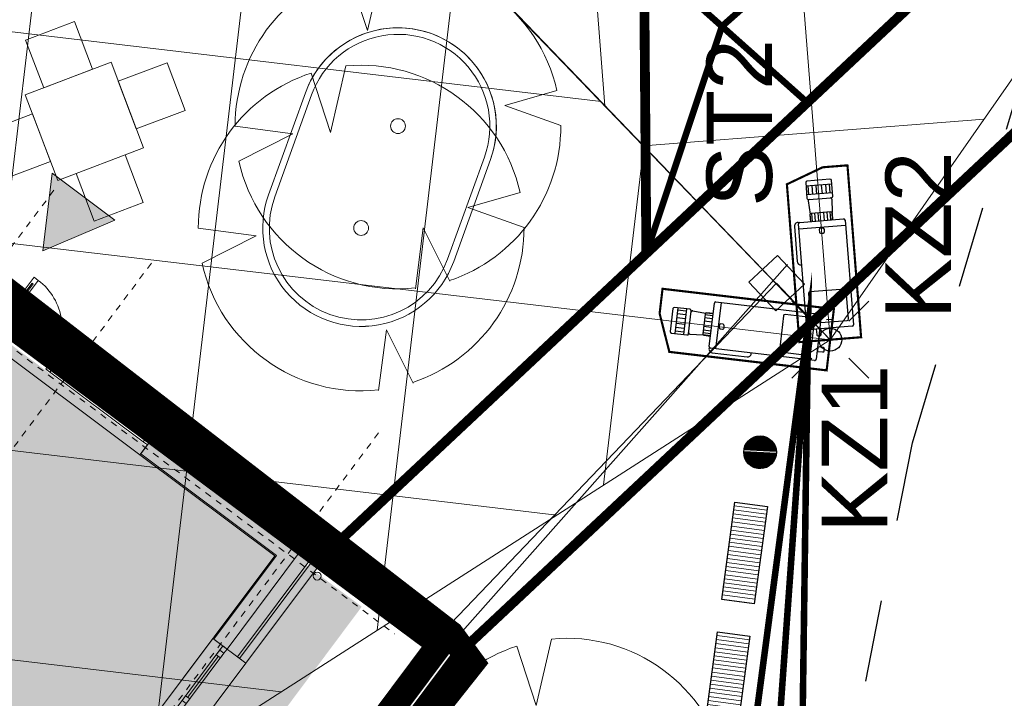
# Model space of a CAD drawing. Extents: x 5459245 to 5462690, y 5971016 to 5972523.
# Tile 22 of 198: x 5462439 to 5462454, y 5972187 to 5972197. Entities that reach past the tile are written whole.
import ezdxf

# ---------------------------------------------------------------- set-up
doc = ezdxf.new("R2010")
doc.units = 0
for name, pattern in [('8', [0.5, 0.25, -0.25]), ('Dot & Dashed', [33.513900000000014, 17.63890000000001, -8.819450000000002, 0, -7.055550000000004]), ('HIDDEN', [0.375, 0.25, -0.125])]:
    doc.linetypes.add(name, pattern=pattern)
doc.layers.get('0').update_dxf_attribs({"linetype": 'CONTINUOUS', "lineweight": 13})
doc.layers.add('! A3 - Wypełnienie zabruk', color=7, linetype='CONTINUOUS', lineweight=30, true_color=0xcca68a)
doc.layers.add('_EE', color=1, linetype='CONTINUOUS', lineweight=30, true_color=0xff0000)
for name, color, linetype, lineweight in [('# elektryka', 1, 'CONTINUOUS', 30), ('# teletechnika', 30, 'CONTINUOUS', 30), ('0Z_BUDYNKI', 7, 'CONTINUOUS', 9), ('A_BUDYNKI', 7, 'CONTINUOUS', 13), ('A_GRANICA OPRACOWANIA', 7, 'CONTINUOUS', 5), ('A_LINIE MDCP_NIEPRZEKRACZLNA LINIA ZABUDOWY', 1, 'CONTINUOUS', 0), ('A_LINIE PZT', 7, 'CONTINUOUS', 13), ('A_MAŁA ARCHITEKTURA', 195, 'CONTINUOUS', 9), ('A_SKARPY PROJEKTOWANE', 7, 'CONTINUOUS', 20), ('A_WYMIARY WEWNETRZNE', 3, 'CONTINUOUS', 18), ('A_ZIELEŃ ISTNIEJĄCA', 7, 'CONTINUOUS', 18)]:
    doc.layers.add(name, color=color, linetype=linetype, lineweight=lineweight)
doc.layers.add('ADT CCTV', color=102, linetype='CONTINUOUS')
doc.styles.add('ARIAL', font='arial.ttf')

# ---------------------------------------------------------------- blocks, each defined once
blk = doc.blocks.new('A$C21973645')
at = {"layer": 'A_ZIELEŃ ISTNIEJĄCA', "flags": 128}
for points in [[(-0.2899902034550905, 3.094739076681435), (-0.5839640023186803, 1.826208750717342), (-0.9535724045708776, 2.958412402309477)], [(3.033069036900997, 0.679703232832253), (2.038323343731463, 0.3958156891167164), (3.108275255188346, 0.01136707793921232)], [(-3.108296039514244, 0), (-2.004181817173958, -0.1493871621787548), (-3.035534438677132, -0.6686067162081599)], [(0.9913765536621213, -2.962827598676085), (0.4843953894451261, -1.944878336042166), (0.3337102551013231, -3.103555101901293)]]:
    blk.add_lwpolyline(points, dxfattribs=at)
at = {"layer": 'A_ZIELEŃ ISTNIEJĄCA'}
blk.add_circle((0, 0), 0.1414942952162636, dxfattribs=at)
for start, end in [(12.63115701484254, 95.35322656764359), (107.8654660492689, 180), (288.4617149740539, 0.2095318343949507), (192.4216251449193, 276.1383003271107)]:
    blk.add_arc((0, 0), 3.108296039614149, start, end, dxfattribs=at)
blk = doc.blocks.new('A$C4FEA3FF5')
at = {"layer": 'A_MAŁA ARCHITEKTURA'}
h = blk.add_hatch(dxfattribs=at)
h.set_pattern_fill('ANSI31', color=256, scale=0.4999999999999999, angle=44.99999997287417)
h.set_pattern_definition([(89.99999997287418, (-1.650000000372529, 0.2099999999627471), (-0.06249999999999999, 2.958968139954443e-11), [])])
h.paths.add_polyline_path([(0, 0), (0, -0.5000000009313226), (-1.5, -0.5), (-1.5, 0)])
at = {"layer": 'A_MAŁA ARCHITEKTURA', "lineweight": 30}
blk.add_lwpolyline([(0, 0), (0, -0.5), (-1.5, -0.5), (-1.5, 0), (0, 0)], dxfattribs=at)
blk = doc.blocks.new('A$C1FAB5D0D')
at = {"layer": 'A_MAŁA ARCHITEKTURA'}
h = blk.add_hatch(dxfattribs=at)
h.set_pattern_fill('ANSI31', color=256, scale=0.025, angle=135)
h.set_pattern_definition([(180, (-6540861.22053907, -5876223.381191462), (-2.168404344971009e-19, -0.003125), [])])
edge = h.paths.add_edge_path()
edge.add_arc((0, 0), 0.25, 0, 360)
at = {"layer": 'A_MAŁA ARCHITEKTURA', "lineweight": 30}
blk.add_circle((0, 0), 0.25, dxfattribs=at)
blk = doc.blocks.new('A$C1D973389')
at = {"layer": 'A_LINIE PZT', "lineweight": 30}
h = blk.add_hatch(color=256, dxfattribs=at)
h.dxf.hatch_style = 1
h.paths.add_polyline_path([(-0.4652692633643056, -0.9878141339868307), (0.730254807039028, -0.9878141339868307), (0.1324927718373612, 0.04754008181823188)])
at = {"layer": 'A_LINIE PZT', "lineweight": 0}
blk.add_lwpolyline([(-0.4652692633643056, -0.9878141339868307), (0.730254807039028, -0.9878141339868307), (0.1324927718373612, 0.04754008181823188), (-0.4652692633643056, -0.9878141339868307)], dxfattribs=at)
blk = doc.blocks.new('A$C710608f1')
at = {"layer": 'A_BUDYNKI', "lineweight": 9}
h = blk.add_hatch(color=256, dxfattribs=at)
h.paths.add_polyline_path([(3379, 619.9999999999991), (3404.000000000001, 619.9999999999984), (3404, 994.6678476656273), (3379, 994.6678476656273)])
h.paths.add_polyline_path([(3404, 319.9999999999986), (3379, 319.9999999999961), (3379, 60.99999999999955), (3219.183422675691, 60.99999999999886), (3219.183422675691, 35.99999999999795), (3404, 35.99999999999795)])
h.paths.add_polyline_path([(3039.608146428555, 1399.134287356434), (3043.268651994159, 1374.403725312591), (3379, 1424.096586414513), (3379, 1294.667847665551), (3404, 1294.66784766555), (3404, 1453.068506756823)])
h.paths.add_polyline_path([(2586.544281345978, 1332.073612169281), (2590.204786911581, 1307.343050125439), (2788.049269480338, 1336.627187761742), (2784.388763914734, 1361.357749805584)])
h.paths.add_polyline_path([(2479.411876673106, 1290.943933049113), (2475.751371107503, 1315.674495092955), (2364.926485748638, 1299.277105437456), (2368.615724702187, 1274.550796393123), (2415.683422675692, 1281.5111058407), (2415.683422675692, 949.9730348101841), (2440.683422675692, 949.9730348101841), (2440.683422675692, 1285.211504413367)])
for points in [[(3440, 319.9999999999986), (3428, 319.9999999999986), (3428, 11.99999999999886), (3219.183422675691, 11.99999999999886), (3219.183422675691, -1.13686837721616e-12), (3440, -1.364242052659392e-12)], [(3423.985390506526, 319.9999999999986), (3403.985390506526, 319.9999999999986), (3403.985390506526, 35.99999999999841), (3219.999999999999, 35.99999999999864), (3219.999999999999, 15.99999999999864), (3423.985390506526, 15.99999999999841)]]:
    blk.add_hatch(color=256, dxfattribs=at).paths.add_polyline_path(points)
at = {"layer": 'A_BUDYNKI', "linetype": 'Dot & Dashed', "ltscale": 0.05}
for p, q in [((3391.614878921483, 1665.418942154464), (3390.748425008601, -154.7121724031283)), ((3622.077361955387, 667.4999999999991), (-270.4707929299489, 667.4999999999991)), ((3622.077361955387, 481.5000001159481), (1328.175920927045, 481.5000001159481)), ((3622.077361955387, 48.49999999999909), (-178.6916855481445, 48.49999999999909))]:
    blk.add_line(p, q, dxfattribs=at)
at = {"layer": 'A_BUDYNKI', "linetype": '8', "lineweight": 9, "ltscale": 50}
blk.add_line((3440, 1294.66784766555), (3440, 319.9999999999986), dxfattribs=at)
at = {"layer": 'A_BUDYNKI', "lineweight": 9}
for p, q in [((3396, 327.999999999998), (3396, 511.9999999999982)), ((3404, 319.999999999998), (3403.999999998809, 514.0000000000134)), ((3400, 327.999999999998), (3400, 506.0000000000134)), ((3379, 319.9999999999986), (3379, 60.99999999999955)), ((3396, 319.999999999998), (3396, 323.999999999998)), ((3404, 319.9999999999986), (3404, 35.99999999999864)), ((3379, 60.99999999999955), (3219.183422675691, 60.99999999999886)), ((3219.183422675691, 60.99999999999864), (3219.183422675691, 35.99999999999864)), ((3219.183422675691, 43.99999999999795), (2919.183422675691, 43.99999999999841)), ((3211.183422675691, 35.99999999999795), (2919.183422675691, 35.99999999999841)), ((3202.183422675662, 39.99999999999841), (3124.183422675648, 39.99999999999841)), ((3219.183422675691, 35.99999999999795), (3215.183422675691, 35.99999999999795)), ((3404, 35.99999999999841), (3219.183422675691, 35.99999999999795))]:
    blk.add_line(p, q, dxfattribs=at)
at = {"layer": 'A_BUDYNKI', "linetype": 'Continuous', "lineweight": 9}
for p, q in [((3424, 319.9999999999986), (3424, 35.99999999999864)), ((3440, 319.9999999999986), (3424, 319.9999999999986)), ((3219.183422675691, 15.99999999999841), (3219.183422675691, -1.13686837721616e-12))]:
    blk.add_line(p, q, dxfattribs=at)
at = {"layer": 'A_BUDYNKI', "lineweight": 9}
for points in [[(3424, 619.9999999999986), (3377, 619.9999999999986), (3377, 319.9999999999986), (3424, 319.9999999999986)], [(3395.99999999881, 514.0000000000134), (3403.99999999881, 514.0000000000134), (3403.99999999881, 506.0000000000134), (3395.99999999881, 506.0000000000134)], [(3396, 327.999999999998), (3404, 327.999999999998), (3404, 319.999999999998), (3396, 319.999999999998)], [(2919.183422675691, -6.821210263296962e-13), (2919.183422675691, 62.99999999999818), (3219.183422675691, 62.99999999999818), (3219.183422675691, -6.821210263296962e-13)], [(3115.183422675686, 35.99999999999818), (3115.183422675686, 43.99999999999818), (3124.183422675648, 43.99999999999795), (3124.183422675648, 35.99999999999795)], [(3202.183422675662, 35.99999999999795), (3202.183422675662, 43.99999999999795), (3211.183422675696, 43.99999999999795), (3211.183422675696, 35.99999999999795)], [(3211.183422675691, 35.99999999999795), (3211.183422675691, 43.99999999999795), (3219.183422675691, 43.99999999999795), (3219.183422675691, 35.99999999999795)]]:
    blk.add_lwpolyline(points, close=True, dxfattribs=at)
at = {"layer": 'A_BUDYNKI', "lineweight": 9, "ltscale": 2}
for points in [[(3497.499999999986, 612.0124683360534), (3497.49999999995, 604.0124683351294), (3416.500000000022, 604.0124683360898), (3416.499999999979, 612.0124683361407)], [(3488.49999999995, 609.012468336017), (3416.499999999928, 609.0124683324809), (3416.500000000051, 607.0124683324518), (3488.500000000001, 607.0124683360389)]]:
    blk.add_lwpolyline(points, close=True, dxfattribs=at)
at = {"layer": 'A_BUDYNKI', "lineweight": 9}
for points in [[(3377.000000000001, 319.9999999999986), (3377.000000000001, 62.99999999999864), (2761.183422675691, 62.99999999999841)], [(3379, 319.9999999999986), (3404, 319.9999999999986)], [(3404, 319.9999999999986), (3379, 319.9999999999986)]]:
    blk.add_lwpolyline(points, dxfattribs=at)
at = {"layer": 'A_BUDYNKI', "linetype": 'Continuous', "lineweight": 9}
for points in [[(3424, 319.9999999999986), (3424, 15.99999999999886), (3219.183422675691, 15.99999999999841)], [(3428, 319.9999999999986), (3428, 11.99999999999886), (3219.183422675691, 11.99999999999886)], [(3440, 319.9999999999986), (3440, -1.364242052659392e-12), (3219.183422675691, -1.13686837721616e-12)], [(3219.183422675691, 15.99999999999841), (3424, 15.99999999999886)]]:
    blk.add_lwpolyline(points, dxfattribs=at)
at = {"layer": 'A_BUDYNKI', "lineweight": 9}
blk.add_circle((3390.818503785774, -7.499999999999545), 6, dxfattribs=at)
blk.add_arc((3407.370706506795, 604.0662577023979), 90.12930954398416, 267.8567204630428, 359.9658057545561, dxfattribs=at)
blk = doc.blocks.new('A$C61597CCE')
at = {"layer": '_EE'}
for p, q in [((-1.175408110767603, 1.175408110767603), (-0.5629748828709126, 0.5629748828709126)), ((0.5629748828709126, 0.5629748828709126), (1.175408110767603, 1.175408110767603)), ((-1.175408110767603, -1.17540811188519), (-0.5629748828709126, -0.5629748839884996)), ((0.5629748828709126, -0.5629748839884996), (1.175408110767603, -1.17540811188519))]:
    blk.add_line(p, q, dxfattribs=at)
blk.add_circle((0, 0), 0.35, dxfattribs=at)
blk = doc.blocks.new('Kamera_zewnętrzna')
at = {"layer": 'ADT CCTV'}
for p, q in [((-72.91273788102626, -12.83726703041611), (-72.91273788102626, 13.91188590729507)), ((-72.03571647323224, 14.78890731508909), (-8.013153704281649, 14.78890731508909)), ((-68.87891063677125, 14.78890731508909), (-68.87891063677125, -13.71428843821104)), ((-11.73705920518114, 12.10063862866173), (-29.23433128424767, 12.10063862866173)), ((-7.136132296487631, 13.91188590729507), (-7.136132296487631, -12.83726703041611)), ((-97.72246128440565, 7.578823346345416), (-97.72246128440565, -6.504204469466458)), ((-87.36595254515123, 8.455844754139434), (-96.84543987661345, 8.455844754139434)), ((-94.72122600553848, 8.455844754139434), (-94.72122600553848, -7.381225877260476)), ((-89.36080794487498, 7.047941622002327), (-94.72122600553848, 7.047941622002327)), ((-89.36080794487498, 8.455844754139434), (-89.36080794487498, -7.381225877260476)), ((-86.35957266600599, -6.504204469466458), (-86.35957266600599, 7.449464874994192)), ((-85.43866798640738, 7.777803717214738), (-77.47877576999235, 7.224729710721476)), ((-77.78254968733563, 6.560987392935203), (-77.78254968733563, -5.486368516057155)), ((-72.91273788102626, 6.096365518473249), (-77.78254968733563, 6.096365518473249)), ((-72.91273788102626, 7.224729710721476), (-77.47877576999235, 7.224729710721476)), ((-72.91273788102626, 7.438008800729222), (-76.90552827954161, 7.438008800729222)), ((-30.11135269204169, 11.22361722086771), (-30.11135269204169, -10.1470119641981)), ((-10.86003779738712, -10.1470119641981), (-10.86003779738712, 11.22361722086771)), ((-89.36080794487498, 4.740114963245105), (-94.72122600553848, 4.740114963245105)), ((-89.24439217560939, 2.232660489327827), (-94.60481023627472, 2.232660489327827)), ((-72.91273788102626, 4.331757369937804), (-77.78254968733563, 4.331757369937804)), ((-72.91273788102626, 2.210744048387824), (-77.78254968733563, 2.210744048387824)), ((-68.32438478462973, 0.8730224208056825), (-68.32438478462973, -0.4958124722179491)), ((-66.14099474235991, 1.75004382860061), (-67.44736337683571, 1.75004382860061)), ((-65.26397333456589, -0.4958124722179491), (-65.26397333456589, 0.8730224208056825)), ((-12.22325567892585, 2.477238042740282), (-12.22325567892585, -1.400632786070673)), ((-89.36080794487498, -3.665496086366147), (-94.72122600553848, -3.665496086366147)), ((-89.36080794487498, -5.973322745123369), (-94.72122600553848, -5.973322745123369)), ((-89.24439217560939, -1.158041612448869), (-94.60481023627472, -1.158041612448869)), ((-72.91273788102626, -1.136125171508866), (-77.78254968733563, -1.136125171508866)), ((-72.91273788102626, -3.257138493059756), (-77.78254968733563, -3.257138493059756)), ((-72.91273788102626, -5.021746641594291), (-77.78254968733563, -5.021746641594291)), ((-67.44736337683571, -1.372833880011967), (-66.14099474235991, -1.372833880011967)), ((-6.987764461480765, -5.272049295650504), (-6.987764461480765, -8.008174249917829)), ((-3.747438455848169, -5.272049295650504), (-6.987764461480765, -5.272049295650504)), ((-96.84543987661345, -7.381225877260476), (-87.2365940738, -7.381225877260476)), ((-85.55703961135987, -6.714171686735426), (-77.47877576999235, -6.150110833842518)), ((-72.91273788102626, -6.150110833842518), (-77.47877576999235, -6.150110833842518)), ((-76.90552827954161, -6.363389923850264), (-72.91273788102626, -6.363389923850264)), ((-29.23433128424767, -11.02403337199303), (-11.73705920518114, -11.02403337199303)), ((-6.987764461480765, -8.008174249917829), (-3.747438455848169, -8.008174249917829)), ((-2.87041704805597, -7.131152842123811), (-2.87041704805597, -6.149070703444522)), ((-8.013153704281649, -13.71428843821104), (-72.03571647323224, -13.71428843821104)), ((-70.7201843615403, -16.35057365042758), (-49.15072524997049, -16.35057365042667)), ((-46.95817173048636, -14.15802013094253), (-46.95817173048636, -13.71428843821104))]:
    blk.add_line(p, q, dxfattribs=at)
at = {"layer": 'ADT CCTV', "const_width": 1.315532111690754}
blk.add_lwpolyline([(0, 18.89384323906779), (-105.3652839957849, 18.89384323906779), (-105.3652839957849, 3.66057744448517), (-96.732321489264, -18.89384323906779), (0, -18.89384323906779)], close=True, dxfattribs=at)
at = {"layer": 'ADT CCTV'}
for centre, radius, start, end in [((-72.03571647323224, 13.91188590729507), 0.8770214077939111, 90, 180), ((-29.23433128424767, 11.22361722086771), 0.8770214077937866, 90, 180), ((-11.73705920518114, 11.22361722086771), 0.8770214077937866, 0, 90), ((-8.013153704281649, 13.91188590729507), 0.8770214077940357, 0, 90), ((-96.84543987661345, 7.578823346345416), 0.8770214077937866, 90, 180), ((-87.36595254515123, 7.449464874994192), 1.006379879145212, 0, 90), ((-85.43866798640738, 6.856899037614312), 0.9209046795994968, 90, 180), ((-76.90552827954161, 6.560987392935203), 0.8770214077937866, 90, 180), ((-67.44736337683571, 0.8730224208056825), 0.8770214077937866, 90, 180), ((-66.14099474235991, 0.8730224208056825), 0.8770214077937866, 0, 90), ((-85.55703961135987, -5.911638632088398), 0.8025330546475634, 180, 270), ((-76.90552827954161, -5.486368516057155), 0.8770214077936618, 180, 270), ((-67.44736337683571, -0.4958124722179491), 0.8770214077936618, 180, 270), ((-66.14099474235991, -0.4958124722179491), 0.8770214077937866, 270, 0), ((-3.747438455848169, -6.149070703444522), 0.8770214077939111, 0, 90), ((-96.84543987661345, -6.504204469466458), 0.8770214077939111, 180, 270), ((-87.2365940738, -6.504204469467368), 0.8770214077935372, 270, 0), ((-29.23433128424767, -10.1470119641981), 0.8770214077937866, 180, 270), ((-11.73705920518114, -10.1470119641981), 0.8770214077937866, 270, 0), ((-3.747438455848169, -7.131152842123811), 0.8770214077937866, 270, 0), ((-72.03571647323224, -12.83726703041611), 0.8770214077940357, 180, 270), ((-70.7201843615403, -14.15802013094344), 2.192553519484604, 158.0916238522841, 270), ((-49.15072524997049, -14.15802013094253), 2.192553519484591, 270, 0), ((-8.013153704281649, -12.83726703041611), 0.8770214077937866, 270, 0)]:
    blk.add_arc(centre, radius, start, end, dxfattribs=at)
blk.add_attdef('NUMER', (10, -10), '', height=20, dxfattribs=at)
blk = doc.blocks.new('A770198')
at = {"layer": 'ADT CCTV', "color": 140, "lineweight": 9}
for p, q in [((30.00000000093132, 19.04213309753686), (6.817813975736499, 38.08383079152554)), ((17.30595311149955, 29.46894112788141), (17.29403692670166, 8.605137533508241)), ((20.47946483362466, 26.8622391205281), (20.47052769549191, 11.21438642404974)), ((23.65297655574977, 24.25553711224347), (23.64701846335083, 13.82363531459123)), ((0.1729617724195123, 22.25893126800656), (26.10175996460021, 22.24412225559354)), ((26.82648827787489, 21.64883510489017), (26.82350923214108, 16.43288420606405)), ((29.99999999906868, 19.04213309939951), (3.91155481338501e-08, 19.04061812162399)), ((30.00000000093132, 19.04213309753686), (6.818171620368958, 9.313225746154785e-10)), ((0.1640640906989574, 15.90893531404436), (26.16757523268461, 15.89408362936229)), ((0.6707827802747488, 12.73364538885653), (22.30502600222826, 12.72128917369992))]:
    blk.add_line(p, q, dxfattribs=at)
blk = doc.blocks.new('G$CFAE608CC')
at = {"layer": 'ADT CCTV', "rotation": 90}
blk.add_blockref('A770198', (38.08383079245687, 0), dxfattribs=at)
at = {"layer": 'ADT CCTV', "xscale": 0.02499999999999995, "yscale": 0.02499999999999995, "zscale": 0.02499999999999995, "rotation": 90}
blk.add_blockref('Kamera_zewnętrzna', (19.04169769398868, 30), dxfattribs=at)

msp = doc.modelspace()

# ---------------------------------------------------------------- hatches: boundary and pattern name
at = {"layer": '0Z_BUDYNKI', "lineweight": 0, "true_color": 0x0063c7}
msp.add_hatch(color=152, dxfattribs=at).paths.add_polyline_path([(5462414.571020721, 5972165.429040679), (5462431.77592661, 5972197.290185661), (5462443.746010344, 5972188.3391917), (5462423.186536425, 5972160.776708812)])

# ---------------------------------------------------------------- linework, layer by layer
at = {"layer": '! A3 - Wypełnienie zabruk', "color": 1}
msp.add_lwpolyline([(5462450.24845787, 5972193.565441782), (5462438.880065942, 5972180.740079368), (5462434.846099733, 5972171.090520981), (5462426.655870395, 5972177.197836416), (5462432.095655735, 5972183.793737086), (5462427.445990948, 5972186.953036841), (5462425.266540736, 5972183.889858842)], dxfattribs=at)
at = {"layer": '# teletechnika'}
msp.add_lwpolyline([(5462450.093507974, 5972193.706614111), (5462450.503929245, 5972193.268944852), (5462450.066259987, 5972192.858523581), (5462449.655838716, 5972193.29619284)], close=True, dxfattribs=at)
msp.add_lwpolyline([(5462434.548665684, 5972170.863098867), (5462439.280057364, 5972180.550816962), (5462444.883724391, 5972187.849549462), (5462450.079883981, 5972193.282568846), (5462450.89945856, 5972192.418434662), (5462450.89945856, 5972192.418434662), (5462450.89945856, 5972192.418434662)], dxfattribs=at)
msp.add_lwpolyline([(5462445.150690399, 5972193.613587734, -1.000025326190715), (5462442.323911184, 5972194.633332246), (5462442.885541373, 5972196.190165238, -1.000060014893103), (5462445.712342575, 5972195.170481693), (5462445.150674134, 5972193.613542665)], format="xyb")
for points in [[(5462442.88558631, 5972196.190289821), (5462442.323901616, 5972194.633305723, 1), (5462445.15067414, 5972193.613542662), (5462445.712358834, 5972195.170526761, 1), (5462442.88558631, 5972196.190289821)], [(5462442.88558631, 5972196.190289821), (5462442.323901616, 5972194.633305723, 1), (5462445.15067414, 5972193.613542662), (5462445.712358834, 5972195.170526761, 1), (5462442.88558631, 5972196.190289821)], [(5462445.056596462, 5972193.647445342, -1), (5462442.417976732, 5972194.599395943), (5462442.979607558, 5972196.156230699, -1.000058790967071), (5462445.618277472, 5972195.20441923)]]:
    msp.add_lwpolyline(points, format="xyb", close=True)
at = {"layer": 'A_GRANICA OPRACOWANIA', "color": 142, "linetype": 'HIDDEN', "ltscale": 5, "true_color": 0x00a4db, "const_width": 0.4}
msp.add_lwpolyline([(5462445.106846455, 5972187.922117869), (5462428.025164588, 5972201.130559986), (5462432.68373723, 5972224.780681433), (5462464.989999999, 5972231.390000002), (5462471.299999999, 5972227.41), (5462463.558975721, 5972210.620943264), (5462459.04, 5972200.819999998), (5462454.572944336, 5972183.895376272), (5462452.655608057, 5972172.212012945), (5462439.91389669, 5972180.526751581), (5462445.429159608, 5972187.481131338), (5462445.106846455, 5972187.922117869)], dxfattribs=at)
at = {"layer": 'A_GRANICA OPRACOWANIA', "color": 102, "linetype": 'HIDDEN', "ltscale": 5, "true_color": 0x26cf34, "const_width": 0.4}
msp.add_lwpolyline([(5462446.995722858, 5972156.925219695), (5462446.995722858, 5972156.925219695), (5462429.3648617, 5972170.109232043), (5462422.784820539, 5972161.309802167), (5462410.898950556, 5972168.344505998), (5462428.205849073, 5972200.216660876), (5462444.941454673, 5972187.767022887), (5462439.456630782, 5972180.418778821), (5462448.412044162, 5972174.0966971), (5462448.671020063, 5972173.884223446)], dxfattribs=at)
at = {"layer": 'A_LINIE MDCP_NIEPRZEKRACZLNA LINIA ZABUDOWY', "linetype": '8', "lineweight": 30, "ltscale": 5}
msp.add_lwpolyline([(5462393.986526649, 5972110.745553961), (5462445.418116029, 5972098.986781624), (5462450.457925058, 5972121.204147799), (5462448.604916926, 5972152.264910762), (5462448.42115993, 5972167.259424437), (5462449.998318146, 5972179.840954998), (5462452.155586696, 5972190.842155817), (5462455.382698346, 5972201.622879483), (5462459.502382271, 5972212.211874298), (5462463.441793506, 5972219.235776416), (5462467.411545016, 5972225.64254096), (5462467.285778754, 5972226.264598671), (5462435.479156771, 5972219.834005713), (5462431.237414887, 5972198.237966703), (5462411.039315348, 5972160.833834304)], close=True, dxfattribs=at)
at = {"layer": 'A_LINIE PZT', "const_width": 0.15}
msp.add_lwpolyline([(5462443.295542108, 5972189.239556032), (5462456.628004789, 5972201.741979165), (5462457.828771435, 5972213.580403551), (5462461.512109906, 5972218.981869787), (5462456.295492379, 5972229.694260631), (5462464.355886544, 5972231.267020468), (5462468.591250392, 5972226.398419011), (5462458.762322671, 5972200.316175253), (5462445.166007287, 5972187.56632606), (5462439.698435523, 5972180.237961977)], dxfattribs=at)
msp.add_lwpolyline([(5462417.033192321, 5972180.287302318), (5462427.169999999, 5972199.15), (5462429.206709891, 5972209.633781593), (5462434.804059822, 5972210.001205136), (5462448.055880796, 5972198.266509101), (5462448.092051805, 5972193.737449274), (5462443.295542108, 5972189.239556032), (5462431.325458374, 5972198.190549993), (5462420.613961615, 5972178.354315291)], close=True, dxfattribs=at)
at = {"layer": 'A_MAŁA ARCHITEKTURA'}
for points in [[(5462438.89007364, 5972196.26607252), (5462439.636786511, 5972196.549378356), (5462439.360790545, 5972197.276824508), (5462438.614077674, 5972196.993518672)], [(5462439.105575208, 5972194.850458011), (5462440.414531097, 5972195.347081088), (5462439.91790802, 5972196.656036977), (5462438.608952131, 5972196.1594139)], [(5462440.304217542, 5972195.637835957), (5462441.050930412, 5972195.921141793), (5462440.774934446, 5972196.648587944), (5462440.028221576, 5972196.365282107)], [(5462438.248548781, 5972194.857907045), (5462438.995261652, 5972195.141212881), (5462438.719265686, 5972195.868659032), (5462437.972552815, 5972195.585353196)], [(5462439.386696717, 5972194.957116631), (5462440.133409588, 5972195.240422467), (5462440.409405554, 5972194.512976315), (5462439.662692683, 5972194.229670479)]]:
    msp.add_lwpolyline(points, close=True, dxfattribs=at)
at = {"layer": 'A_SKARPY PROJEKTOWANE', "const_width": 0.1}
for points in [[(5462457.828771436, 5972213.580403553), (5462457.828771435, 5972213.580403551), (5462456.628004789, 5972201.741979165), (5462448.092051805, 5972193.737449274), (5462448.055880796, 5972198.266509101), (5462453.899627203, 5972203.306319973), (5462453.899627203, 5972203.306319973), (5462453.899627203, 5972203.306319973), (5462457.828771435, 5972213.580403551)], [(5462450.560415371, 5972192.624894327), (5462450.560415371, 5972192.624894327), (5462450.560415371, 5972192.624894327), (5462448.585421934, 5972177.743846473), (5462439.696886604, 5972180.239120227), (5462439.696886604, 5972180.239120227), (5462450.298513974, 5972173.642318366)]]:
    msp.add_lwpolyline(points, close=True, dxfattribs=at)
for points in [[(5462448.092051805, 5972193.737449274), (5462449.245737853, 5972197.20437353), (5462455.263815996, 5972202.524149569), (5462457.828771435, 5972213.580403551)], [(5462448.055880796, 5972198.266509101), (5462450.548765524, 5972196.04121529)], [(5462450.560415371, 5972192.624894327), (5462449.361373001, 5972175.901546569), (5462439.696886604, 5972180.239120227)]]:
    msp.add_lwpolyline(points, dxfattribs=at)

# ---------------------------------------------------------------- block references
at = {"layer": '_EE', "xscale": 0.5, "yscale": 0.5, "zscale": 0.5}
msp.add_blockref('A$C61597CCE', (5462450.899458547, 5972192.41843483), dxfattribs=at)
at = {"layer": 'A_LINIE PZT', "lineweight": 30, "xscale": -1, "rotation": 263.21158034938}
msp.add_blockref('A$C1D973389', (5462439.912848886, 5972194.119461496), dxfattribs=at)
at = {"layer": 'A_MAŁA ARCHITEKTURA'}
for name, p, rotation in [('A$C1FAB5D0D', (5462449.827639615, 5972190.69880858), 357.2556805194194), ('A$C4FEA3FF5', (5462449.740081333, 5972188.384209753), 262.3698344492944), ('A$C4FEA3FF5', (5462449.474524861, 5972186.40191821), 262.3698344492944)]:
    msp.add_blockref(name, p, dxfattribs=dict(at, rotation=rotation))
at = {"layer": 'A_WYMIARY WEWNETRZNE', "linetype": 'Continuous', "xscale": 0.01, "yscale": 0.01, "zscale": 0.01, "rotation": 53.21158041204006}
msp.add_blockref('A$C710608f1', (5462422.699588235, 5972161.696772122), dxfattribs=at)
at = {"layer": 'A_ZIELEŃ ISTNIEJĄCA', "xscale": 0.7999999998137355, "yscale": 0.7999999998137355, "zscale": 0.7999999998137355}
for p in [(5462444.298972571, 5972195.680408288), (5462443.737287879, 5972194.123424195), (5462446.877211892, 5972185.369861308)]:
    msp.add_blockref('A$C21973645', p, dxfattribs=at)
at = {"layer": 'ADT CCTV'}
for p, rotation in [((5462467.50940801, 5972223.830454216), 184.5356804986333), ((5462423.332183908, 5972214.837691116), 263.2847800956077)]:
    msp.add_blockref('G$CFAE608CC', p, dxfattribs=dict(at, rotation=rotation))

# ---------------------------------------------------------------- texts
at = {"layer": '# elektryka', "char_height": 1, "width": 18.36119393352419, "attachment_point": 4, "rotation": 90, "style": 'ARIAL'}
for s, insert in [('{\\C150;ST2}', (5462449.517285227, 5972194.447991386, 10.8)), ('{\\C150;KZ2}', (5462452.243006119, 5972192.731431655, 10.8)), ('{\\C150;KZ1}', (5462451.270415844, 5972189.470363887, 10.8))]:
    msp.add_mtext(s, dxfattribs=dict(at, insert=insert))

doc.saveas('drawing.dxf')
